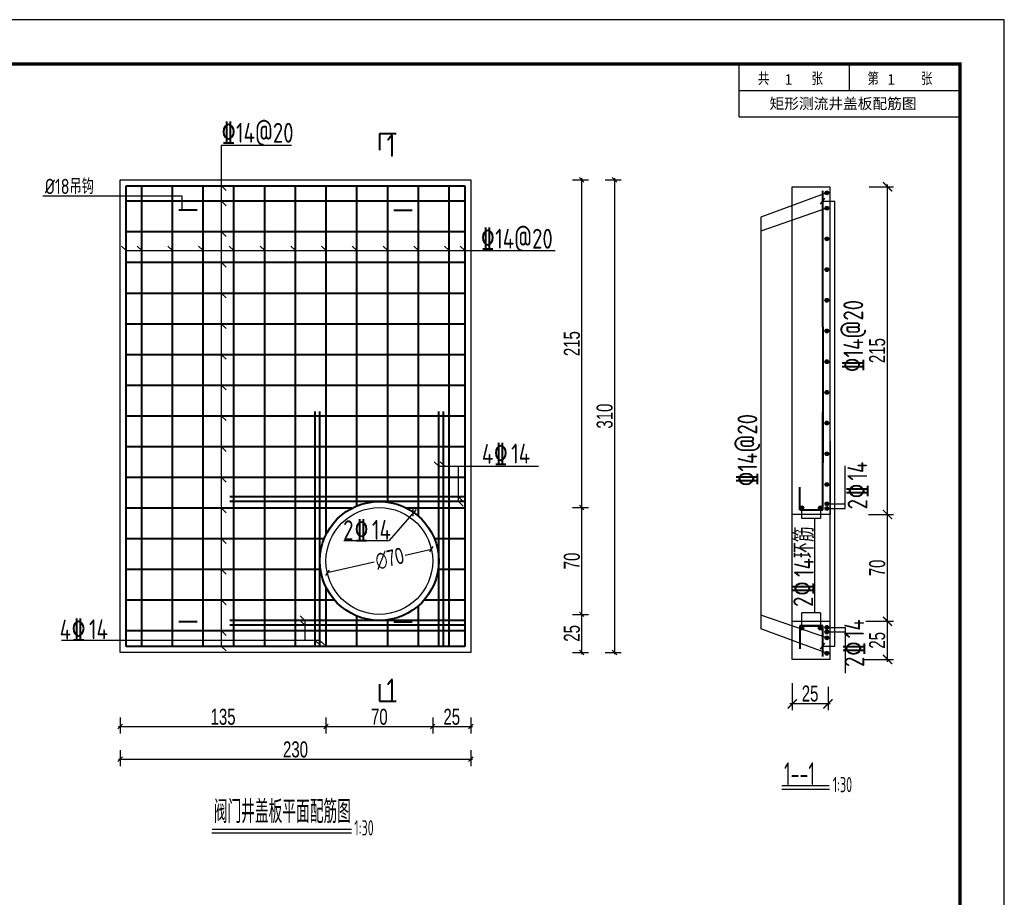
# Model space of a CAD drawing. Extents: x 1086357 to 1139099, y 3355738 to 3395504.
# Tile 18 of 18: x 1132641 to 1139099, y 3366436 to 3372191. Entities that reach past the tile are written whole.
import ezdxf
from ezdxf.enums import TextEntityAlignment as Align

# ---------------------------------------------------------------- set-up
doc = ezdxf.new("R2010")
doc.units = 0
doc.linetypes.add('CONTINOUS', pattern=[0])
doc.layers.get('0').update_dxf_attribs({"linetype": 'CONTINUOUS'})
doc.layers.get('Defpoints').update_dxf_attribs({"linetype": 'CONTINUOUS'})
doc.layers.add('GPSCOMMON', color=7, linetype='CONTINUOUS')
doc.layers.add('文本', color=1, linetype='CONTINUOUS', lineweight=15)
doc.layers.add('标注', color=7, linetype='CONTINUOUS', lineweight=25)
doc.styles.add('gpshz', font='tssdeng.shx', dxfattribs={"width": 0.7, "height": 2.5, "bigfont": 'hztxt.shx'})
doc.styles.add('HZTXT', font='hztxt_e.shx', dxfattribs={"width": 0.7, "bigfont": 'hztxt.shx'})
doc.styles.add('图签', font='txt', dxfattribs={"width": 0.66})
doc.styles.add('宋体', font='txt')
doc.styles.add('钢筋', font='tssdeng.shx', dxfattribs={"width": 0.8, "bigfont": 'hztxt.shx'})
doc.dimstyles.new('0.1', dxfattribs={"dimscale": 0, "dimtxt": 140, "dimasz": 60, "dimexe": 40, "dimexo": 10, "dimgap": 15, "dimtad": 1, "dimdec": 0, "dimlfac": 0.1, "dimzin": 0, "dimdsep": 46, "dimtxsty": 'HZTXT', "dimblk1": 'ARCHTICK', "dimblk2": 'ARCHTICK', "dimsah": 1, "dimcen": -0.09, "dimdle": 15, "dimclrd": 7, "dimclre": 7, "dimclrt": 7, "dimadec": 1, "dimazin": 0, "dimtfac": 1, "dimtdec": 0, "dimtofl": 0, "dimtmove": 2, "dimatfit": 3, "dimldrblk": 'ARCHTICK', "dimfxl": 0, "dimtolj": 1, "dimtzin": 0, "dimarcsym": 0})

# ---------------------------------------------------------------- blocks, each defined once
blk = doc.blocks.new('*U136')
at = {"color": 0, "linetype": 'Continuous'}
for p, q in [((360, 275), (360, 287)), ((385, 281), (385, 287)), ((410, 275), (410, 287)), ((360, 281), (410, 281)), ((360, 275), (410, 275))]:
    blk.add_line(p, q, dxfattribs=at)
blk.add_lwpolyline([(0, 0), (420, 0), (420, 297), (0, 297)], close=True, dxfattribs=at)
at = {"color": 0, "linetype": 'Continuous', "const_width": 0.75}
blk.add_lwpolyline([(410, 10), (410, 287), (25, 287), (25, 10), (410, 10)], dxfattribs=at)
at = {"color": 0, "linetype": 'Continuous', "style": '图签', "width": 0.8}
for s, p in [('共       张', (364.26, 282.49)), ('第       张', (389.04, 282.49))]:
    blk.add_text(s, height=2.5, dxfattribs=at).set_placement(p)
at = {"color": 0, "linetype": 'Continuous', "style": '图签', "flags": 8}
for tag, p, p2 in [('设计总负责', (130.25, 28.99), (141.11, 28.99)), ('工程名称', (283.25, 28.99), (325.75, 28.99)), ('图纸编号', (345.13, 28.99), (381.76, 28.99)), ('子项名称', (283.25, 20.99), (325.75, 20.99))]:
    blk.add_attdef(tag, text='', height=2.5, dxfattribs=at).set_placement(p, p2, align=Align.FIT)
at = {"color": 0, "linetype": 'Continuous', "ltscale": 0.055, "style": '图签', "flags": 8}
for tag, p, p2 in [('审定', (172.25, 28.99), (183.75, 28.99)), ('设计', (214.25, 28.99), (225.75, 28.99)), ('工程编号', (256.25, 28.99), (266.75, 28.99)), ('版本', (397.87, 28.99), (408.75, 28.99)), ('设计负责', (130.25, 20.99), (141.11, 20.99)), ('审核', (172.25, 20.99), (183.75, 20.99)), ('注册工程师', (214.25, 20.99), (225.75, 20.99)), ('图纸比例', (256.25, 20.99), (266.75, 20.99)), ('专业负责', (130.25, 12.65), (141.11, 12.65)), ('校核', (172.25, 12.65), (183.75, 12.65)), ('注册建筑师', (214.25, 12.65), (225.75, 12.65)), ('出图日期', (256.25, 12.65), (266.75, 12.65))]:
    blk.add_attdef(tag, text='', height=2.5, dxfattribs=at).set_placement(p, p2, align=Align.FIT)
at = {"color": 0, "linetype": 'Continuous', "style": '图签'}
for tag, p, width in [('设计证书', (43.26, 16.37), 1.55), ('咨询证书', (43.26, 12.88), 0.9)]:
    blk.add_attdef(tag, p, '', height=2, dxfattribs=dict(at, width=width))
at = {"color": 0, "linetype": 'Continuous', "style": '图签', "width": 0.85}
for tag, height, p in [('图纸名称_1_1', 2.5, (305.02, 13.35)), ('图纸名称_2_1', 2.2, (305.02, 15.12)), ('图纸名称_2_2', 2.2, (305.02, 11.51))]:
    blk.add_attdef(tag, text='', height=height, dxfattribs=at).set_placement(p, align=Align.CENTER)
blk = doc.blocks.new('_Oblique')
at = {"color": 0, "linetype": 'ByBlock', "lineweight": -2}
blk.add_line((-0.5, -0.5), (0.5, 0.5), dxfattribs=at)
blk = doc.blocks.new('*D292')
at = {"color": 7, "lineweight": -2}
for p, q in [((1135169.2, 3368679.9), (1135341.5, 3368718.9)), ((1134966.3, 3368634), (1134658.8, 3368564.5))]:
    blk.add_line(p, q, dxfattribs=at)
at = {"layer": 'Defpoints', "color": 0}
for p in [(1135341.5, 3368718.9), (1134658.8, 3368564.5)]:
    blk.add_point(p, dxfattribs=at)
at = {"color": 7, "lineweight": -2, "xscale": 30, "yscale": 30, "zscale": 30}
for p, rotation in [((1135341.5, 3368718.9), 12.74455608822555), ((1134658.8, 3368564.5), 192.7445560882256)]:
    blk.add_blockref('_Oblique', p, dxfattribs=dict(at, rotation=rotation))
at = {"color": 7, "insert": (1135067.8, 3368657), "char_height": 105, "attachment_point": 5, "rotation": 12.74456, "style": 'HZTXT'}
blk.add_mtext('\\A1;∅70', dxfattribs=at)
blk = doc.blocks.new('_ARCHTICK')
at = {"color": 0, "linetype": 'ByBlock', "const_width": 0.15}
blk.add_lwpolyline([(-0.5, -0.5), (0.5, 0.5)], dxfattribs=at)
blk = doc.blocks.new('*D293')
at = {"color": 7, "lineweight": -2}
for p, q in [((1133300.1, 3367615.5), (1133300.1, 3367510.5)), ((1134650.1, 3367615.5), (1134650.1, 3367510.5)), ((1133288.9, 3367555.5), (1134661.4, 3367555.5))]:
    blk.add_line(p, q, dxfattribs=at)
at = {"layer": 'Defpoints', "color": 0}
for p in [(1134650.1, 3368641.7), (1133300.1, 3367941.7), (1134650.1, 3367555.5)]:
    blk.add_point(p, dxfattribs=at)
at = {"color": 7, "lineweight": -2, "xscale": 30, "yscale": 30, "zscale": 30, "rotation": 180}
blk.add_blockref('_Oblique', (1133300.1, 3367555.5), dxfattribs=at)
at = {"color": 7, "lineweight": -2, "xscale": 30, "yscale": 30, "zscale": 30}
blk.add_blockref('_Oblique', (1134650.1, 3367555.5), dxfattribs=at)
at = {"color": 7, "insert": (1133975.1, 3367619.3), "char_height": 105, "attachment_point": 5, "style": 'HZTXT'}
blk.add_mtext('\\A1;135', dxfattribs=at)
blk = doc.blocks.new('*D294')
at = {"color": 7, "lineweight": -2}
for p, q in [((1134650.1, 3367615.5), (1134650.1, 3367510.5)), ((1135350.1, 3367615.5), (1135350.1, 3367510.5)), ((1134638.9, 3367555.5), (1135361.4, 3367555.5))]:
    blk.add_line(p, q, dxfattribs=at)
at = {"layer": 'Defpoints', "color": 0}
for p in [(1134650.1, 3368641.7), (1135350.1, 3368641.7), (1135350.1, 3367555.5)]:
    blk.add_point(p, dxfattribs=at)
at = {"color": 7, "lineweight": -2, "xscale": 30, "yscale": 30, "zscale": 30, "rotation": 180}
blk.add_blockref('_Oblique', (1134650.1, 3367555.5), dxfattribs=at)
at = {"color": 7, "lineweight": -2, "xscale": 30, "yscale": 30, "zscale": 30}
blk.add_blockref('_Oblique', (1135350.1, 3367555.5), dxfattribs=at)
at = {"color": 7, "insert": (1135000.1, 3367619.3), "char_height": 105, "attachment_point": 5, "style": 'HZTXT'}
blk.add_mtext('\\A1;70', dxfattribs=at)
blk = doc.blocks.new('*D295')
at = {"color": 7, "lineweight": -2}
for p, q in [((1135350.1, 3367615.5), (1135350.1, 3367510.5)), ((1135600.1, 3367615.5), (1135600.1, 3367510.5)), ((1135338.9, 3367555.5), (1135611.4, 3367555.5))]:
    blk.add_line(p, q, dxfattribs=at)
at = {"layer": 'Defpoints', "color": 0}
for p in [(1135350.1, 3368641.7), (1135600.1, 3368362.9), (1135600.1, 3367555.5)]:
    blk.add_point(p, dxfattribs=at)
at = {"color": 7, "lineweight": -2, "xscale": 30, "yscale": 30, "zscale": 30, "rotation": 180}
blk.add_blockref('_Oblique', (1135350.1, 3367555.5), dxfattribs=at)
at = {"color": 7, "lineweight": -2, "xscale": 30, "yscale": 30, "zscale": 30}
blk.add_blockref('_Oblique', (1135600.1, 3367555.5), dxfattribs=at)
at = {"color": 7, "insert": (1135475.1, 3367619.3), "char_height": 105, "attachment_point": 5, "style": 'HZTXT'}
blk.add_mtext('\\A1;25', dxfattribs=at)
blk = doc.blocks.new('*D296')
at = {"color": 7, "lineweight": -2}
for p, q in [((1133288.9, 3367341.5), (1135611.4, 3367341.5)), ((1133300.1, 3367401.5), (1133300.1, 3367296.5)), ((1135600.1, 3367401.5), (1135600.1, 3367296.5))]:
    blk.add_line(p, q, dxfattribs=at)
at = {"layer": 'Defpoints', "color": 0}
for p in [(1133300.1, 3367941.7), (1135600.1, 3367941.7), (1135600.1, 3367341.5)]:
    blk.add_point(p, dxfattribs=at)
at = {"color": 7, "lineweight": -2, "xscale": 30, "yscale": 30, "zscale": 30, "rotation": 180}
blk.add_blockref('_Oblique', (1133300.1, 3367341.5), dxfattribs=at)
at = {"color": 7, "lineweight": -2, "xscale": 30, "yscale": 30, "zscale": 30}
blk.add_blockref('_Oblique', (1135600.1, 3367341.5), dxfattribs=at)
at = {"color": 7, "insert": (1134450.1, 3367405.3), "char_height": 105, "attachment_point": 5, "style": 'HZTXT'}
blk.add_mtext('\\A1;230', dxfattribs=at)
blk = doc.blocks.new('*D297')
at = {"color": 7, "lineweight": -2}
for p, q in [((1136266.9, 3368991.7), (1136371.9, 3368991.7)), ((1136326.9, 3369002.9), (1136326.9, 3368280.4)), ((1136266.9, 3368291.7), (1136371.9, 3368291.7))]:
    blk.add_line(p, q, dxfattribs=at)
at = {"layer": 'Defpoints', "color": 0}
for p in [(1135000.1, 3368991.7), (1135000.1, 3368291.7), (1136326.9, 3368291.7)]:
    blk.add_point(p, dxfattribs=at)
at = {"color": 7, "lineweight": -2, "xscale": 30, "yscale": 30, "zscale": 30}
for p, rotation in [((1136326.9, 3368991.7), 90), ((1136326.9, 3368291.7), 270)]:
    blk.add_blockref('_Oblique', p, dxfattribs=dict(at, rotation=rotation))
at = {"color": 7, "insert": (1136263.1, 3368641.7), "char_height": 105, "attachment_point": 5, "rotation": 90, "style": 'HZTXT'}
blk.add_mtext('\\A1;70', dxfattribs=at)
blk = doc.blocks.new('*D298')
at = {"color": 7, "lineweight": -2}
for p, q in [((1136266.9, 3368291.7), (1136371.9, 3368291.7)), ((1136326.9, 3368302.9), (1136326.9, 3368030.4)), ((1136266.9, 3368041.7), (1136371.9, 3368041.7))]:
    blk.add_line(p, q, dxfattribs=at)
at = {"layer": 'Defpoints', "color": 0}
for p in [(1135000.1, 3368291.7), (1135139.5, 3368041.7), (1136326.9, 3368041.7)]:
    blk.add_point(p, dxfattribs=at)
at = {"color": 7, "lineweight": -2, "xscale": 30, "yscale": 30, "zscale": 30}
for p, rotation in [((1136326.9, 3368291.7), 90), ((1136326.9, 3368041.7), 270)]:
    blk.add_blockref('_Oblique', p, dxfattribs=dict(at, rotation=rotation))
at = {"color": 7, "insert": (1136263.1, 3368166.7), "char_height": 105, "attachment_point": 5, "rotation": 90, "style": 'HZTXT'}
blk.add_mtext('\\A1;25', dxfattribs=at)
blk = doc.blocks.new('*D299')
at = {"color": 7, "lineweight": -2}
for p, q in [((1136542, 3371152.9), (1136542, 3368030.4)), ((1136482, 3371141.7), (1136587, 3371141.7)), ((1136482, 3368041.7), (1136587, 3368041.7))]:
    blk.add_line(p, q, dxfattribs=at)
at = {"layer": 'Defpoints', "color": 0}
for p in [(1135600.1, 3371141.7), (1135600.1, 3368041.7), (1136542, 3368041.7)]:
    blk.add_point(p, dxfattribs=at)
at = {"color": 7, "lineweight": -2, "xscale": 30, "yscale": 30, "zscale": 30}
for p, rotation in [((1136542, 3371141.7), 90), ((1136542, 3368041.7), 270)]:
    blk.add_blockref('_Oblique', p, dxfattribs=dict(at, rotation=rotation))
at = {"color": 7, "insert": (1136478.3, 3369591.7), "char_height": 105, "attachment_point": 5, "rotation": 90, "style": 'HZTXT'}
blk.add_mtext('\\A1;310', dxfattribs=at)
blk = doc.blocks.new('*D300')
at = {"color": 7, "lineweight": -2}
for p, q in [((1136326.9, 3371152.9), (1136326.9, 3368980.4)), ((1136266.9, 3371141.7), (1136371.9, 3371141.7)), ((1136266.9, 3368991.7), (1136371.9, 3368991.7))]:
    blk.add_line(p, q, dxfattribs=at)
at = {"layer": 'Defpoints', "color": 0}
for p in [(1134650.1, 3371141.7), (1135000.1, 3368991.7), (1136326.9, 3368991.7)]:
    blk.add_point(p, dxfattribs=at)
at = {"color": 7, "lineweight": -2, "xscale": 30, "yscale": 30, "zscale": 30}
for p, rotation in [((1136326.9, 3371141.7), 90), ((1136326.9, 3368991.7), 270)]:
    blk.add_blockref('_Oblique', p, dxfattribs=dict(at, rotation=rotation))
at = {"color": 7, "insert": (1136263.1, 3370066.7), "char_height": 105, "attachment_point": 5, "rotation": 90, "style": 'HZTXT'}
blk.add_mtext('\\A1;215', dxfattribs=at)
blk = doc.blocks.new('*D301')
at = {"color": 7, "lineweight": -2}
for p, q in [((1138333.3, 3368231.1), (1138333.3, 3368961.1)), ((1138208.3, 3368946.1), (1138373.3, 3368946.1)), ((1138223.9, 3368246.1), (1138373.3, 3368246.1))]:
    blk.add_line(p, q, dxfattribs=at)
at = {"layer": 'Defpoints', "color": 0}
for p in [(1138198.3, 3368946.1), (1138333.3, 3368946.1), (1138213.9, 3368246.1)]:
    blk.add_point(p, dxfattribs=at)
at = {"color": 7, "lineweight": -2, "xscale": 60, "yscale": 60, "zscale": 60}
for p, rotation in [((1138333.3, 3368946.1), 90), ((1138333.3, 3368246.1), 270)]:
    blk.add_blockref('_ARCHTICK', p, dxfattribs=dict(at, rotation=rotation))
at = {"color": 7, "insert": (1138265.8, 3368596.1), "char_height": 105, "attachment_point": 5, "rotation": 90, "style": 'HZTXT'}
blk.add_mtext('\\A1;70', dxfattribs=at)
blk = doc.blocks.new('*D302')
at = {"color": 7, "lineweight": -2}
for p, q in [((1138191.2, 3368246.1), (1138373.3, 3368246.1)), ((1138333.3, 3367981.1), (1138333.3, 3368261.1)), ((1138168.1, 3367996.1), (1138373.3, 3367996.1))]:
    blk.add_line(p, q, dxfattribs=at)
at = {"layer": 'Defpoints', "color": 0}
for p in [(1138181.2, 3368246.1), (1138333.3, 3368246.1), (1138158.1, 3367996.1)]:
    blk.add_point(p, dxfattribs=at)
at = {"color": 7, "lineweight": -2, "xscale": 60, "yscale": 60, "zscale": 60}
for p, rotation in [((1138333.3, 3368246.1), 90), ((1138333.3, 3367996.1), 270)]:
    blk.add_blockref('_ARCHTICK', p, dxfattribs=dict(at, rotation=rotation))
at = {"color": 7, "insert": (1138265.8, 3368121.1), "char_height": 105, "attachment_point": 5, "rotation": 90, "style": 'HZTXT'}
blk.add_mtext('\\A1;25', dxfattribs=at)
blk = doc.blocks.new('*D303')
at = {"color": 7, "lineweight": -2}
for p, q in [((1137707.9, 3367841.3), (1137707.9, 3367664.2)), ((1137942.9, 3367816.9), (1137942.9, 3367664.2)), ((1137957.9, 3367704.2), (1137692.9, 3367704.2))]:
    blk.add_line(p, q, dxfattribs=at)
at = {"layer": 'Defpoints', "color": 0}
for p in [(1137707.9, 3367851.3), (1137942.9, 3367826.9), (1137707.9, 3367704.2)]:
    blk.add_point(p, dxfattribs=at)
at = {"color": 7, "lineweight": -2, "xscale": 60, "yscale": 60, "zscale": 60, "rotation": 180}
blk.add_blockref('_ARCHTICK', (1137707.9, 3367704.2), dxfattribs=at)
at = {"color": 7, "lineweight": -2, "xscale": 60, "yscale": 60, "zscale": 60}
blk.add_blockref('_ARCHTICK', (1137942.9, 3367704.2), dxfattribs=at)
at = {"color": 7, "insert": (1137825.4, 3367771.7), "char_height": 105, "attachment_point": 5, "style": 'HZTXT'}
blk.add_mtext('\\A1;25', dxfattribs=at)
blk = doc.blocks.new('*D304')
at = {"color": 7, "lineweight": -2}
for p, q in [((1138213.6, 3371096.1), (1138373.3, 3371096.1)), ((1138333.3, 3368931.1), (1138333.3, 3371111.1)), ((1138213.6, 3368946.1), (1138373.3, 3368946.1))]:
    blk.add_line(p, q, dxfattribs=at)
at = {"layer": 'Defpoints', "color": 0}
for p in [(1138203.6, 3371096.1), (1138333.3, 3371096.1), (1138203.6, 3368946.1)]:
    blk.add_point(p, dxfattribs=at)
at = {"color": 7, "lineweight": -2, "xscale": 60, "yscale": 60, "zscale": 60}
for p, rotation in [((1138333.3, 3371096.1), 90), ((1138333.3, 3368946.1), 270)]:
    blk.add_blockref('_ARCHTICK', p, dxfattribs=dict(at, rotation=rotation))
at = {"color": 7, "insert": (1138265.8, 3370021.1), "char_height": 105, "attachment_point": 5, "rotation": 90, "style": 'HZTXT'}
blk.add_mtext('\\A1;215', dxfattribs=at)
blk = doc.blocks.new('20180504.1601453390')
for points in [[(1137934.925, 3371043.671, -1), (1137934.925, 3371068.437, -1)], [(1137934.925, 3370942.421, -1), (1137934.925, 3370967.187, -1)], [(1137934.925, 3370741.171, -1), (1137934.925, 3370765.937, -1)], [(1137934.925, 3370539.921, -1), (1137934.925, 3370564.687, -1)], [(1137934.925, 3370338.671, -1), (1137934.925, 3370363.437, -1)], [(1137934.925, 3370137.421, -1), (1137934.925, 3370162.187, -1)], [(1137934.925, 3369936.171, -1), (1137934.925, 3369960.937, -1)], [(1137934.925, 3369734.921, -1), (1137934.925, 3369759.687, -1)], [(1137934.925, 3369533.671, -1), (1137934.925, 3369558.437, -1)], [(1137934.925, 3369332.421, -1), (1137934.925, 3369357.187, -1)], [(1137934.925, 3369131.171, -1), (1137934.925, 3369155.937, -1)], [(1137934.925, 3369003.671, -1), (1137934.925, 3369028.437, -1)], [(1137771.609, 3369002.737, 1), (1137771.609, 3368977.971, 1)], [(1137892.589, 3369002.737, 1), (1137892.589, 3368977.971, 1)], [(1137934.925, 3368973.671, -1), (1137934.925, 3368998.437, -1)], [(1137771.609, 3368189.371, -1), (1137771.609, 3368214.137, -1)], [(1137892.589, 3368189.371, -1), (1137892.589, 3368214.137, -1)], [(1137934.925, 3368193.671, -1), (1137934.925, 3368218.437, -1)], [(1137934.925, 3368163.671, -1), (1137934.925, 3368188.437, -1)], [(1137934.925, 3368124.921, -1), (1137934.925, 3368149.687, -1)], [(1137934.925, 3368023.671, -1), (1137934.925, 3368048.437, -1)]]:
    blk.add_hatch(color=256).paths.add_polyline_path(points)
at = {"lineweight": 40}
for p, q in [((1135000.14, 3371445.543), (1135000.14, 3371335.674)), ((1135000.14, 3371445.543), (1135110.009, 3371445.543)), ((1135000.14, 3367833.185), (1135000.14, 3367723.316)), ((1135000.14, 3367723.316), (1135110.009, 3367723.316))]:
    blk.add_line(p, q, dxfattribs=at)
for p, q in [((1133965.347, 3368081.673), (1133965.347, 3371367.758)), ((1133965.347, 3371367.758), (1134424.538, 3371367.758)), ((1133300.14, 3368041.673), (1133300.14, 3371141.673)), ((1133300.14, 3371141.673), (1135600.14, 3371141.673)), ((1135600.14, 3371141.673), (1135600.14, 3368041.673)), ((1135390.14, 3369262.284), (1136043.478, 3369262.284)), ((1135519.369, 3369031.673), (1135519.369, 3369262.284)), ((1138054.925, 3368986.054), (1138054.925, 3369265.508)), ((1137934.925, 3369016.054), (1138054.925, 3369016.054)), ((1137934.925, 3368986.054), (1138054.925, 3368986.054)), ((1134510.799, 3368251.673), (1134510.799, 3368120.991)), ((1137934.925, 3368206.054), (1138054.925, 3368206.054)), ((1138054.925, 3368206.054), (1138054.925, 3367906.573)), ((1134610.14, 3368120.991), (1132916.152, 3368120.991)), ((1137934.925, 3368176.054), (1138054.925, 3368176.054)), ((1135600.14, 3368041.673), (1133300.14, 3368041.673)), ((1137950.924, 3367166.154), (1137639, 3367166.154)), ((1137952.211, 3367142.399), (1137639, 3367142.399)), ((1133902.162, 3366858.731), (1134817.393, 3366858.731)), ((1133903.449, 3366882.486), (1134817.393, 3366882.486))]:
    blk.add_line(p, q)
at = {"color": 1, "linetype": 'CONTINOUS', "lineweight": 40}
for p, q in [((1133340.14, 3368081.673), (1133340.14, 3371101.673)), ((1133340.14, 3371101.673), (1135560.14, 3371101.673)), ((1133441.806, 3368081.673), (1133441.806, 3371101.673)), ((1133643.473, 3368081.673), (1133643.473, 3371101.673)), ((1133845.14, 3368081.673), (1133845.14, 3371101.673)), ((1134046.806, 3368081.673), (1134046.806, 3371101.673)), ((1134248.473, 3368081.673), (1134248.473, 3371101.673)), ((1134450.14, 3370151.673), (1134450.14, 3371101.673)), ((1134651.806, 3369651.677), (1134651.806, 3371101.673)), ((1134853.473, 3370148.447), (1134853.473, 3371101.673)), ((1135055.14, 3369027.775), (1135055.14, 3371101.673)), ((1135256.806, 3368935.309), (1135256.806, 3371101.673)), ((1135458.473, 3368081.673), (1135458.473, 3371101.673)), ((1135560.14, 3371101.673), (1135560.14, 3368081.673)), ((1137907.919, 3370176.054), (1137907.919, 3371069.646)), ((1135560.14, 3371000.423), (1133340.14, 3371000.423)), ((1133804.137, 3370941.735), (1133684.137, 3370941.735)), ((1135096.143, 3370941.735), (1135216.143, 3370941.735)), ((1135560.14, 3370799.173), (1133340.14, 3370799.173)), ((1135560.14, 3370597.923), (1133340.14, 3370597.923)), ((1135560.14, 3370396.673), (1133340.14, 3370396.673)), ((1134790.535, 3370195.423), (1133340.14, 3370195.423)), ((1135560.14, 3370195.423), (1134790.535, 3370195.423)), ((1134450.14, 3368081.673), (1134450.14, 3370151.673)), ((1134853.473, 3369003.043), (1134853.473, 3370148.447)), ((1137907.919, 3370176.054), (1137907.919, 3369285.573)), ((1134935.348, 3369994.173), (1133340.14, 3369994.173)), ((1135560.14, 3369994.173), (1134935.348, 3369994.173)), ((1134922.348, 3369792.923), (1133340.14, 3369792.923)), ((1135560.14, 3369792.923), (1134899.084, 3369792.923)), ((1134580.14, 3368081.673), (1134580.14, 3369621.673)), ((1134610.14, 3368081.673), (1134610.14, 3369621.673)), ((1134651.806, 3368817.069), (1134651.806, 3369651.677)), ((1135390.14, 3368081.673), (1135390.14, 3369621.673)), ((1135420.14, 3368081.673), (1135420.14, 3369621.673)), ((1137907.919, 3368976.054), (1137907.919, 3369616.054)), ((1135560.14, 3369591.673), (1133340.14, 3369591.673)), ((1135560.14, 3369390.423), (1133340.14, 3369390.423)), ((1135560.14, 3369189.173), (1133340.14, 3369189.173)), ((1137757.919, 3368976.054), (1137757.919, 3369126.054)), ((1135560.14, 3369061.673), (1134020.14, 3369061.673)), ((1135560.14, 3369031.673), (1134020.14, 3369031.673)), ((1134820.666, 3368987.923), (1133340.14, 3368987.923)), ((1135560.14, 3368987.923), (1135179.614, 3368987.923)), ((1137757.919, 3368976.054), (1137907.919, 3368976.054)), ((1134638.097, 3368786.673), (1133340.14, 3368786.673)), ((1135560.14, 3368786.673), (1135362.182, 3368786.673)), ((1134614.217, 3368585.423), (1133340.14, 3368585.423)), ((1135560.14, 3368585.423), (1135386.062, 3368585.423)), ((1134651.806, 3368081.673), (1134651.806, 3368466.276)), ((1134707.234, 3368384.173), (1133340.14, 3368384.173)), ((1135560.14, 3368384.173), (1135293.045, 3368384.173)), ((1135256.806, 3368081.673), (1135256.806, 3368348.036)), ((1135560.14, 3368251.673), (1134020.14, 3368251.673)), ((1134853.473, 3368081.673), (1134853.473, 3368280.302)), ((1135055.14, 3368081.673), (1135055.14, 3368255.57)), ((1135560.14, 3368182.923), (1133340.14, 3368182.923)), ((1133804.137, 3368241.611), (1133684.137, 3368241.611)), ((1135560.14, 3368221.673), (1134020.14, 3368221.673)), ((1135096.143, 3368241.611), (1135216.143, 3368241.611)), ((1137907.919, 3368216.054), (1137757.919, 3368216.054)), ((1137757.919, 3368216.054), (1137757.919, 3368065.815)), ((1137757.919, 3368216.054), (1137907.919, 3368216.054)), ((1137907.919, 3368014.461), (1137907.919, 3368216.054)), ((1135560.14, 3368081.673), (1133340.14, 3368081.673))]:
    blk.add_line(p, q, dxfattribs=at)
at = {"color": 3}
for p, q in [((1133965.347, 3371101.673), (1133996.014, 3371071.801)), ((1133707.21, 3371033.044), (1132792.217, 3371033.044)), ((1133707.21, 3370941.735), (1133707.21, 3371033.044)), ((1137934.925, 3371056.054), (1137502.325, 3370896.054)), ((1133965.347, 3371000.423), (1133996.014, 3370970.551)), ((1137894.266, 3370982.132), (1137921.572, 3371021.166)), ((1137907.919, 3371001.649), (1137988.639, 3371001.649)), ((1137988.639, 3368083.125), (1137988.639, 3371001.649)), ((1137934.925, 3370954.804), (1137502.325, 3370804.804)), ((1137502.325, 3370896.054), (1137502.325, 3368196.054)), ((1133965.347, 3370799.173), (1133996.014, 3370769.301)), ((1133309.472, 3370707.134), (1133340.14, 3370677.262)), ((1133411.139, 3370707.134), (1133441.806, 3370677.262)), ((1133612.805, 3370707.134), (1133643.473, 3370677.262)), ((1133814.472, 3370707.134), (1133845.14, 3370677.262)), ((1134016.139, 3370707.134), (1134046.806, 3370677.262)), ((1134217.805, 3370707.134), (1134248.473, 3370677.262)), ((1134419.472, 3370707.134), (1134450.14, 3370677.262)), ((1134621.139, 3370707.134), (1134651.806, 3370677.262)), ((1134822.805, 3370707.134), (1134853.473, 3370677.262)), ((1135024.472, 3370707.134), (1135055.14, 3370677.262)), ((1135226.139, 3370707.134), (1135256.806, 3370677.262)), ((1135427.805, 3370707.134), (1135458.473, 3370677.262)), ((1135529.472, 3370707.134), (1135560.14, 3370677.262)), ((1133965.347, 3370597.923), (1133996.014, 3370568.051)), ((1133965.347, 3370396.673), (1133996.014, 3370366.801)), ((1133965.347, 3370195.423), (1133996.014, 3370165.551)), ((1133965.347, 3369994.173), (1133996.014, 3369964.301)), ((1133965.347, 3369792.923), (1133996.014, 3369763.051)), ((1133965.347, 3369591.673), (1133996.014, 3369561.801)), ((1133965.347, 3369390.423), (1133996.014, 3369360.551)), ((1135359.472, 3369292.156), (1135390.14, 3369262.284)), ((1135399.472, 3369292.156), (1135430.14, 3369262.284)), ((1133965.347, 3369189.173), (1133996.014, 3369159.301)), ((1135519.369, 3369061.673), (1135550.037, 3369031.801)), ((1135519.369, 3369031.673), (1135550.037, 3369001.801)), ((1133965.347, 3368987.923), (1133996.014, 3368958.051)), ((1135241.158, 3368978.559), (1135064.548, 3368775.863)), ((1135219.617, 3368981.166), (1135219.617, 3368935.32)), ((1137771.609, 3368919.184), (1137771.609, 3368990.354)), ((1137892.589, 3368990.354), (1137892.589, 3368919.184)), ((1137892.589, 3368919.184), (1137771.609, 3368919.184)), ((1137853.669, 3368919.184), (1137853.669, 3368302.444)), ((1133965.347, 3368786.673), (1133996.014, 3368756.801)), ((1134766.383, 3368776.598), (1135064.548, 3368775.863)), ((1133965.347, 3368585.423), (1133996.014, 3368555.551)), ((1133965.347, 3368384.173), (1133996.014, 3368354.301)), ((1134510.799, 3368251.673), (1134480.131, 3368281.545)), ((1134510.799, 3368221.673), (1134480.131, 3368251.545)), ((1137934.925, 3368137.304), (1137502.325, 3368287.304)), ((1137771.609, 3368201.754), (1137771.609, 3368302.444)), ((1137892.589, 3368302.444), (1137771.609, 3368302.444)), ((1137892.589, 3368302.444), (1137892.589, 3368201.754)), ((1133965.347, 3368182.923), (1133996.014, 3368153.051)), ((1137934.925, 3368036.054), (1137502.325, 3368196.054)), ((1134610.807, 3368091.119), (1134580.14, 3368120.991)), ((1134640.807, 3368091.119), (1134610.14, 3368120.991)), ((1133965.347, 3368081.673), (1133996.014, 3368051.801)), ((1137894.266, 3368063.608), (1137921.572, 3368102.642)), ((1137907.919, 3368083.125), (1137988.639, 3368083.125))]:
    blk.add_line(p, q, dxfattribs=at)
at = {"color": 1, "linetype": 'CONTINOUS'}
for p, q in [((1137707.919, 3369260.049), (1137707.919, 3371096.054)), ((1137707.919, 3371096.054), (1137957.919, 3371096.054)), ((1137957.919, 3369646.054), (1137957.919, 3370146.054)), ((1137707.919, 3367996.054), (1137707.919, 3369646.054)), ((1137957.919, 3369426.054), (1137957.919, 3368946.054)), ((1137957.919, 3368946.054), (1137707.919, 3368946.054)), ((1137957.919, 3368946.054), (1137707.919, 3368946.054)), ((1137707.919, 3367996.054), (1137707.919, 3368246.054)), ((1137707.919, 3368246.054), (1137957.919, 3368246.054)), ((1137957.919, 3367996.054), (1137707.919, 3367996.054)), ((1137937.919, 3367996.054), (1137907.919, 3367996.054))]:
    blk.add_line(p, q, dxfattribs=at)
at = {"color": 1, "linetype": 'CONTINOUS', "lineweight": -3}
for p, q in [((1137957.919, 3369260.049), (1137957.919, 3371096.054)), ((1137957.919, 3367996.054), (1137957.919, 3369646.054))]:
    blk.add_line(p, q, dxfattribs=at)
for centre, radius in [((1137934.925, 3371056.054), 12.383), ((1137934.925, 3370954.804), 12.383), ((1137934.925, 3370753.554), 12.383), ((1137934.925, 3370552.304), 12.383), ((1137934.925, 3370351.054), 12.383), ((1137934.925, 3370149.804), 12.383), ((1137934.925, 3369948.554), 12.383), ((1137934.925, 3369747.304), 12.383), ((1137934.925, 3369546.054), 12.383), ((1137934.925, 3369344.804), 12.383), ((1137934.925, 3369143.554), 12.383), ((1137934.925, 3369016.054), 12.383), ((1135000.14, 3368641.673), 350), ((1137771.609, 3368990.354), 12.383), ((1137892.589, 3368990.354), 12.383), ((1137934.925, 3368986.054), 12.383), ((1137771.609, 3368201.754), 12.383), ((1137892.589, 3368201.754), 12.383), ((1137934.925, 3368206.054), 12.383), ((1137934.925, 3368176.054), 12.383), ((1137934.925, 3368137.304), 12.383), ((1137934.925, 3368036.054), 12.383)]:
    blk.add_circle(centre, radius)
at = {"color": 1, "linetype": 'CONTINOUS', "lineweight": 40}
blk.add_circle((1135000.14, 3368641.673), 390, dxfattribs=at)
at = {"layer": 'GPSCOMMON'}
blk.add_line((1133340.14, 3370677.262), (1136152.894, 3370677.262), dxfattribs=at)
at = {"color": 4, "linetype": 'Continuous', "xscale": 29, "yscale": 29, "zscale": 29}
blk.add_blockref('*U136', (1126919.204, 3363578.164), dxfattribs=at)
at = {"style": 'gpshz'}
for s, height, width, p in [('1', 150, 0.8, (1135047.693, 3371291.263)), ('1', 150, 0.8, (1135047.693, 3367721.082)), ('1--1', 150, 0.6, (1137654.461, 3367171.574)), ('1:30', 100, 0.6, (1137974.215, 3367125.102)), ('阀门井盖板平面配筋图', 150, 0.6, (1133913.841, 3366922.486)), ('1:30', 100, 0.6, (1134836.249, 3366841.434))]:
    blk.add_text(s, height=height, dxfattribs=dict(at, width=width)).set_placement(p)
at = {"style": 'gpshz', "width": 0.8}
blk.add_text('%%C18吊钩', height=100, dxfattribs=at).set_placement((1132967.077, 3371102.942), align=Align.MIDDLE)
at = {"layer": '文本', "width": 0.8}
for s, height, style, p in [('%%132', 140, '钢筋', (1134011.431, 3371453.375)), ('14@20', 130, 'gpshz', (1134248.652, 3371450.355)), ('%%132', 140, '钢筋', (1135711.408, 3370758.843)), ('14@20', 130, 'gpshz', (1135948.629, 3370755.823)), ('%%132', 140, '钢筋', (1135796.699, 3369346.897)), ('4', 130, 'gpshz', (1135710.045, 3369343.753)), ('14', 130, 'gpshz', (1135926.862, 3369345.578)), ('%%132', 140, '钢筋', (1134883.323, 3368846.833)), ('2', 130, 'gpshz', (1134796.669, 3368843.689)), ('14', 130, 'gpshz', (1135013.486, 3368845.514)), ('%%132', 140, '钢筋', (1133027.372, 3368194.976)), ('4', 130, 'gpshz', (1132940.718, 3368191.832)), ('14', 130, 'gpshz', (1133157.535, 3368193.657))]:
    blk.add_text(s, height=height, dxfattribs=dict(at, style=style)).set_placement(p, align=Align.MIDDLE)
for s, height, style, p in [('14@20', 130, 'gpshz', (1138107.903, 3370164.584)), ('%%132', 140, '钢筋', (1138104.883, 3369927.363)), ('14@20', 130, 'gpshz', (1137413.21, 3369416.79)), ('%%132', 140, '钢筋', (1137410.19, 3369179.568)), ('%%132', 140, '钢筋', (1138133.679, 3369100.616)), ('14', 130, 'gpshz', (1138134.998, 3369230.779)), ('2', 130, 'gpshz', (1138136.823, 3369013.962)), ('14环筋', 130, 'gpshz', (1137778.539, 3368702.337)), ('%%132', 140, '钢筋', (1137777.22, 3368460.917)), ('2', 130, 'gpshz', (1137780.364, 3368374.262)), ('%%132', 140, '钢筋', (1138112.722, 3368067.135)), ('14', 130, 'gpshz', (1138114.042, 3368197.297)), ('2', 130, 'gpshz', (1138115.867, 3367980.48))]:
    blk.add_text(s, height=height, rotation=90, dxfattribs=dict(at, style=style)).set_placement(p, align=Align.MIDDLE)
at = {"layer": '标注', "lineweight": -3, "style": '宋体'}
for s, height, p in [('1             1', 70.71429, (1137660.284, 3371764.649)), ('矩形测流井盖板配筋图', 70.7143, (1137559.34, 3371605.651))]:
    blk.add_text(s, height=height, dxfattribs=at).set_placement(p)
for base, p1, p2, override, picture, middle in [((1136326.888, 3368991.673), (1134650.14, 3371141.673), (1135000.14, 3368991.673), {"dimscale": 0.75, "dimasz": 40, "dimexe": 60, "dimexo": 60, "dimdec": 2, "dimzin": 8, "dimblk1": 'Oblique', "dimblk2": 'Oblique', "dimfxl": 80, "dimfxlon": 1}, '*D300', (1136263.138, 3370066.673)), ((1136542.007, 3368041.673), (1135600.14, 3371141.673), (1135600.14, 3368041.673), {"dimscale": 0.75, "dimasz": 40, "dimexe": 60, "dimexo": 60, "dimdec": 2, "dimzin": 8, "dimblk1": 'Oblique', "dimblk2": 'Oblique', "dimfxl": 80, "dimfxlon": 1}, '*D299', (1136478.257, 3369591.673)), ((1138333.289, 3371096.054), (1138203.64, 3368946.054), (1138203.64, 3371096.054), {"dimscale": 1, "dimtxt": 105}, '*D304', (1138265.789, 3370021.054)), ((1136326.888, 3368291.673), (1135000.14, 3368991.673), (1135000.14, 3368291.673), {"dimscale": 0.75, "dimasz": 40, "dimexe": 60, "dimexo": 60, "dimdec": 2, "dimzin": 8, "dimblk1": 'Oblique', "dimblk2": 'Oblique', "dimfxl": 80, "dimfxlon": 1}, '*D297', (1136263.138, 3368641.673)), ((1138333.289, 3368946.054), (1138213.898, 3368246.054), (1138198.319, 3368946.054), {"dimscale": 1, "dimtxt": 105}, '*D301', (1138265.789, 3368596.054)), ((1136326.888, 3368041.673), (1135000.14, 3368291.673), (1135139.454, 3368041.673), {"dimscale": 0.75, "dimasz": 40, "dimexe": 60, "dimexo": 60, "dimdec": 2, "dimzin": 8, "dimblk1": 'Oblique', "dimblk2": 'Oblique', "dimfxl": 80, "dimfxlon": 1}, '*D298', (1136263.138, 3368166.673)), ((1138333.289, 3368246.054), (1138158.128, 3367996.054), (1138181.219, 3368246.054), {"dimscale": 1, "dimtxt": 105}, '*D302', (1138265.789, 3368121.054))]:
    dim = blk.add_linear_dim(base=base, p1=p1, p2=p2, angle=90, dimstyle='0.1', override=override)
    dim.commit()
    dim.dimension.update_dxf_attribs({"geometry": picture, "text_midpoint": middle})
dim = blk.add_diameter_dim_2p(p1=(1134658.762, 3368564.461), p2=(1135341.517, 3368718.884), dimstyle='0.1', override={"dimscale": 0.75, "dimasz": 40, "dimexe": 60, "dimexo": 60, "dimdec": 2, "dimlfac": 0.1, "dimzin": 8, "dimblk1": 'Oblique', "dimblk2": 'Oblique', "dimfxl": 80, "dimfxlon": 1})
dim.commit()
dim.dimension.update_dxf_attribs({"geometry": '*D292', "text_midpoint": (1135067.768, 3368656.969), "dimtype": 163})
for base, p1, p2, picture, middle in [((1134650.14, 3367555.504), (1133300.14, 3367941.673), (1134650.14, 3368641.673), '*D293', (1133975.14, 3367619.254)), ((1135350.14, 3367555.504), (1134650.14, 3368641.673), (1135350.14, 3368641.673), '*D294', (1135000.14, 3367619.254)), ((1135600.14, 3367555.504), (1135350.14, 3368641.673), (1135600.14, 3368362.874), '*D295', (1135475.14, 3367619.254)), ((1135600.14, 3367341.533), (1133300.14, 3367941.673), (1135600.14, 3367941.673), '*D296', (1134450.14, 3367405.283))]:
    dim = blk.add_linear_dim(base=base, p1=p1, p2=p2, dimstyle='0.1', override={"dimscale": 0.75, "dimasz": 40, "dimexe": 60, "dimexo": 60, "dimdec": 2, "dimzin": 8, "dimblk1": 'Oblique', "dimblk2": 'Oblique', "dimfxl": 80, "dimfxlon": 1})
    dim.commit()
    dim.dimension.update_dxf_attribs({"geometry": picture, "text_midpoint": middle})
dim = blk.add_linear_dim(base=(1137707.919, 3367704.159), p1=(1137942.919, 3367826.902), p2=(1137707.919, 3367851.277), angle=180, text='25', dimstyle='0.1', override={"dimscale": 1, "dimtxt": 105})
dim.commit()
dim.dimension.update_dxf_attribs({"geometry": '*D303', "text_midpoint": (1137825.419, 3367771.659)})

msp = doc.modelspace()

# ---------------------------------------------------------------- block references
at = {"layer": 'GPSCOMMON'}
msp.add_blockref('20180504.1601453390', (0, 0), dxfattribs=at)

doc.saveas('drawing.dxf')
